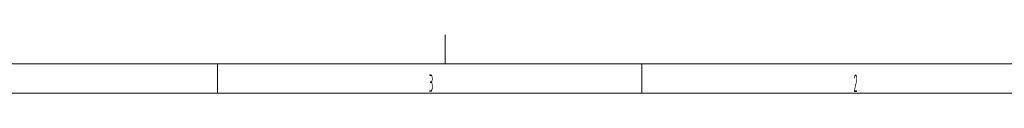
# Model space of a CAD drawing. Header units: millimetres. Extents: x 0 to 1189, y 0 to 841.
# Tile 25 of 26: x 926 to 1095, y 831 to 841. Entities that reach past the tile are written whole.
import ezdxf

# ---------------------------------------------------------------- set-up
doc = ezdxf.new("R2010")
doc.units = ezdxf.units.MM
doc.layers.add('220', color=7, linetype='CONTINUOUS', true_color=0xffffff)
doc.styles.add('iso-1', font='isocp.shx')

msp = doc.modelspace()

# ---------------------------------------------------------------- linework, layer by layer
at = {"layer": '220', "color": 1, "linetype": 'Continuous', "lineweight": 13}
for p, q in [((999, 841), (999, 836)), ((959.813, 831), (959.813, 836)), ((1032.875, 831), (1032.875, 836)), ((10, 831), (1179, 831))]:
    msp.add_line(p, q, dxfattribs=at)
at = {"layer": '220', "color": 30, "linetype": 'Continuous', "lineweight": 18}
msp.add_line((1184, 836), (5, 836), dxfattribs=at)

# ---------------------------------------------------------------- texts
at = {"layer": '220', "color": 1, "linetype": 'Continuous', "lineweight": 13, "char_height": 3, "attachment_point": 8, "line_spacing_factor": 0.963855, "style": 'iso-1'}
for s, insert in [('\\W0.3667;3', (996.593, 831.203)), ('\\W0.3667;2', (1069.656, 831.203))]:
    msp.add_mtext(s, dxfattribs=dict(at, insert=insert))

doc.saveas('drawing.dxf')
